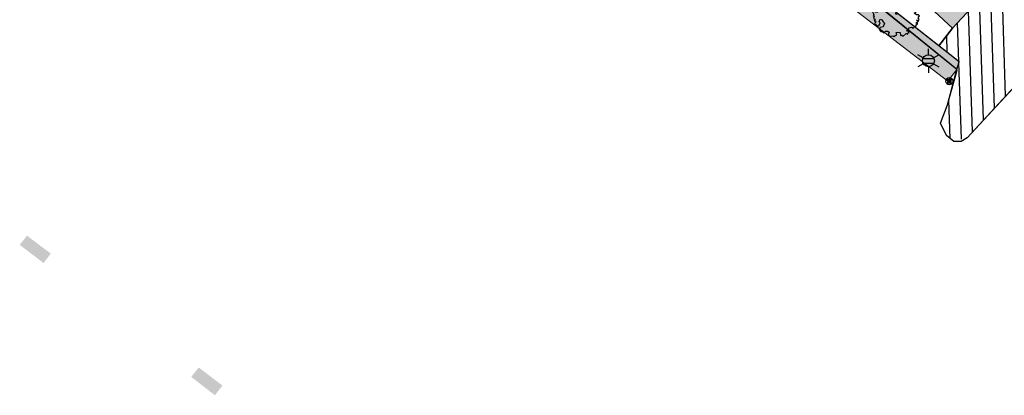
# Model space of a CAD drawing. Header units: metres. Extents: x 102852 to 106916, y 385458 to 392749.
# Tile 2 of 11: x 104433 to 104537, y 385971 to 386010. Entities that reach past the tile are written whole.
import ezdxf
from ezdxf.enums import TextEntityAlignment as Align

# ---------------------------------------------------------------- set-up
doc = ezdxf.new("R2010")
doc.units = ezdxf.units.M
for name, color, linetype, lineweight in [('0-BEBOUWING', 7, 'Continuous', 30), ('0-BEPLANTING', 14, 'Continuous', 30), ('0-GRAS OM SPORTVELDEN', 2, 'Continuous', 30), ('0-HAAG', 82, 'Continuous', 30), ('0-VERHARDING', 5, 'Continuous', 30), ('B-WE-GR-BOOM-S', 90, 'Continuous', 30), ('B-WE-GR-STRUIK-G', 90, 'Continuous', 13), ('B-WE-IE-MEUBILAIR_WEGMEUBILAIR-S', 7, 'Continuous', 30), ('B-WE-IE-OV-LICHTMAST-S', 40, 'Continuous', 30), ('B-WE-VH-KANTVERHARDING-G', 60, 'Continuous', 13)]:
    doc.layers.add(name, color=color, linetype=linetype, lineweight=lineweight)
doc.styles.add('NLCS-ISO', font='NLCS-ISO.ttf')
doc.styles.add('NLCS-ISO-M200-T25', font='NLCS-ISO.ttf', dxfattribs={"height": 0.5})

# ---------------------------------------------------------------- blocks, each defined once
blk = doc.blocks.new('SIE-WEG_PAAL_VAST_2')
blk.add_hatch(color=256).paths.add_polyline_path([(-0.37, -0.37), (-0.37, 0.37), (0.37, 0.37), (0.37, -0.37)])
blk.add_circle((0, 0), 0.75)
blk.add_3dface([(0.37, 0.37), (-0.37, 0.37), (-0.37, -0.37), (0.37, -0.37)])
at = {"style": 'NLCS-ISO'}
blk.add_attdef('TYPE', (0, 0), '', height=1.75, dxfattribs=at)
blk = doc.blocks.new('B-SIE-WEG_LICHTMAST-SO_2')
at = {"ltscale": 0.1}
for p, q in [((0, 1.27), (0, 2.53)), ((-1.1, 0.63), (-2.19, 1.27)), ((1.1, 0.63), (2.19, 1.27)), ((-1.1, -0.63), (-2.19, -1.27)), ((0, -1.27), (0, -2.53)), ((1.1, -0.63), (2.19, -1.27))]:
    blk.add_line(p, q, dxfattribs=at)
at = {"flags": 128}
for points in [[(-1.16, 0.5), (1.16, 0.5)], [(-1.16, -0.5), (1.16, -0.5)]]:
    blk.add_lwpolyline(points, dxfattribs=at)
at = {"ltscale": 0.1}
blk.add_circle((0, 0), 1.27, dxfattribs=at)
at = {"style": 'NLCS-ISO'}
blk.add_attdef('TYPE', text='', height=1.8, dxfattribs=at).set_placement((0, 2.53), align=Align.BOTTOM_CENTER)
blk = doc.blocks.new('SGR-BOOM_06_7')
at = {"linetype": 'Continuous', "flags": 128}
blk.add_lwpolyline([(2.7, 3.52), (2.53, 3.94), (2.2, 4.06), (1.94, 4.52), (1.27, 4.69), (0.86, 4.52), (1.11, 4.27), (1.06, 3.81), (0.23, 3.98), (0.35, 4.32), (0.18, 4.69), (-0.15, 4.61), (-0.49, 4.69), (-1.15, 4.65), (-1.49, 4.48), (-1.95, 4.57), (-2.54, 4.11), (-2.12, 3.9), (-1.99, 3.64), (-1.58, 3.44), (-1.99, 2.89), (-2.54, 2.77), (-2.92, 3.1), (-2.62, 3.22), (-2.87, 3.86), (-3.63, 3.43), (-4, 3.02), (-3.79, 2.85), (-4, 2.51), (-4.42, 2.35), (-4.72, 2.05), (-5.01, 1.21), (-3.88, 0.92), (-3.71, 0.54), (-4, 0.29), (-4.51, 0.29), (-4.6, 0.56), (-5.09, 0.38), (-4.76, -0.17), (-4.93, -0.38), (-4.72, -0.54), (-4.88, -1.01), (-4.53, -1.18), (-4.72, -1.55), (-4.42, -1.59), (-4.29, -1.71), (-4.62, -2.11), (-3.92, -2.68), (-3.67, -2.43), (-3.46, -1.97), (-3.63, -1.76), (-3.42, -1.17), (-3.12, -1.34), (-2.79, -1.76), (-2.5, -2.01), (-2.79, -2.81), (-3.42, -2.93), (-3.67, -3.39), (-3.33, -3.77), (-2.83, -3.9), (-2.77, -4.02), (-2.71, -4.15), (-2.33, -3.73), (-1.83, -3.73), (-1.57, -3.9), (-1.7, -4.27), (-1.7, -4.61), (-1.15, -4.74), (-0.61, -4.69), (-0.49, -4.94), (-0.23, -4.65), (0.1, -4.48), (-0.06, -4.01), (0.27, -3.9), (0.77, -4.02), (0.86, -4.61), (1.15, -4.57), (1.44, -4.74), (2.07, -4.23), (2.37, -4.36), (2.32, -4.15), (2.66, -3.98), (2.41, -3.73), (2.11, -3.64), (2.57, -3.23), (2.62, -2.98), (3.16, -2.85), (3.54, -3.06), (3.79, -2.81), (3.77, -2.63), (4.12, -2.63), (4.12, -2.39), (4.46, -2.26), (4.46, -2.05), (4.08, -2.05), (4.54, -1.59), (4.25, -1.42), (4.63, -1.55), (4.75, -1.26), (4.54, -0.92), (4.84, -0.46), (4.67, -0.25), (4.25, -0.25), (3.75, 0.08), (4.08, 0.29), (4.38, 0.84), (4.54, 0.59), (4.88, 0.71), (4.67, 1.43), (4.71, 1.89), (4.5, 1.97), (4.16, 2.64), (3.83, 3.01), (3.37, 2.6), (3.66, 2.43), (3.91, 1.8), (3.54, 1.72), (3.33, 2.14), (2.99, 2.05), (2.66, 2.31), (2.24, 2.51), (2.45, 2.68), (2.32, 2.93), (2.53, 3.18), (2.87, 3.06), (3.16, 3.23)], close=True, dxfattribs=at)
blk.add_circle((0, 0), 0.15)
at = {"style": 'NLCS-ISO-M200-T25'}
blk.add_attdef('TYPE', (0, 0), '', height=1.8, dxfattribs=at)

msp = doc.modelspace()

# ---------------------------------------------------------------- hatches: boundary and pattern name
at = {"layer": '0-BEBOUWING', "ltscale": 0.2, "true_color": 0x636466}
for points in [[(104435.31, 385984.51), (104436.07, 385985.51), (104433.57, 385987.39), (104432.79, 385986.43)], [(104453.38, 385970.57), (104454.17, 385971.6), (104451.67, 385973.5), (104450.88, 385972.51)]]:
    msp.add_hatch(color=251, dxfattribs=at).paths.add_polyline_path(points)
at = {"layer": '0-BEPLANTING', "extrusion": (0, 0, -1)}
h = msp.add_hatch(dxfattribs=at)
h.set_pattern_fill('HATCH', color=256, scale=0.1, style=0, pattern_type=2)
h.set_pattern_definition([(268.1149, (-104582.728, 386064.554), (1.19935, -0.039475), [])])
h.paths.add_polyline_path([(-104582.73, 386064.55), (-104589.07, 386058.62), (-104532.69, 385997.71), (-104531.28, 385997.34), (-104530.89, 385997.65), (-104529.9, 385999.26), (-104530.64, 386001.2), (-104531.6, 386004.92), (-104531.85, 386005.71), (-104529.7, 386007.41), (-104531.17, 386009.28)])
at = {"layer": '0-HAAG', "ltscale": 0.2, "true_color": 0x136734}
msp.add_hatch(color=116, dxfattribs=at).paths.add_polyline_path([(104531.85, 386005.71), (104513.54, 386020.14), (104513.21, 386019.59), (104521.8, 386012.95), (104531.59, 386004.97), (104531.85, 386005.71), (104513.54, 386020.14)])
msp.add_hatch(color=116, dxfattribs=at).paths.add_polyline_path([(104531.85, 386005.71), (104513.54, 386020.14), (104513.21, 386019.59), (104521.8, 386012.95), (104531.59, 386004.97), (104531.85, 386005.71), (104513.54, 386020.14)])
at = {"layer": '0-VERHARDING', "ltscale": 0.2, "true_color": 0x939598, "extrusion": (0, 0, -1)}
msp.add_hatch(color=252, dxfattribs=at).paths.add_polyline_path([(-104531.17, 386009.28), (-104582.73, 386064.55), (-104581.7, 386065.95), (-104572.47, 386056.01), (-104537.36, 386088.73), (-104535.85, 386087.12), (-104570.59, 386054.76), (-104531.04, 386012.34), (-104501.28, 386040.06), (-104500.93, 386039.68), (-104503.14, 386037.61), (-104502.13, 386036.52), (-104499.89, 386038.62), (-104498.22, 386038.69), (-104502.1, 386035.05), (-104502.71, 386035.73), (-104507.87, 386030.87), (-104507.27, 386030.23), (-104512.11, 386025.6), (-104512.77, 386026.32)])
at = {"layer": '0-VERHARDING', "ltscale": 0.2, "true_color": 0x939598}
msp.add_hatch(color=252, dxfattribs=at).paths.add_polyline_path([(104530.65, 386003.68), (104447.39, 386067.83), (104445.05, 386069.63), (104445.83, 386072.28), (104448.8, 386069.23), (104489.45, 386037.9), (104489.93, 386037.53), (104512.74, 386019.9), (104513.12, 386019.61), (104521.71, 386012.96), (104531.6, 386004.92)])

# ---------------------------------------------------------------- linework, layer by layer
at = {"layer": '0-BEPLANTING', "flags": 128}
msp.add_lwpolyline([(104582.73, 386064.55), (104589.07, 386058.62), (104532.69, 385997.71), (104532.07, 385997.34), (104531.28, 385997.34), (104530.51, 385997.96), (104529.9, 385999.26), (104530.64, 386001.2), (104531.6, 386004.92), (104531.85, 386005.71), (104529.7, 386007.41), (104531.17, 386009.28)], close=True, dxfattribs=at)
at = {"layer": '0-GRAS OM SPORTVELDEN', "flags": 128}
msp.add_lwpolyline([(104512.77, 386026.32), (104531.17, 386009.28), (104529.7, 386007.41), (104513.54, 386020.14)], dxfattribs=at)
at = {"layer": 'B-WE-GR-STRUIK-G', "flags": 128}
msp.add_lwpolyline([(104531.66, 386004.81), (104530.64, 386001.2), (104529.9, 385999.26), (104530.51, 385997.96), (104531.28, 385997.34), (104532.07, 385997.34), (104532.69, 385997.71), (104544.79, 386010.81), (104569.02, 386036.67), (104581.46, 386050.49), (104590.07, 386059.69), (104590.4, 386059.98), (104591.72, 386060.82), (104591.85, 386060.83)], dxfattribs=at)
msp.add_lwpolyline([(104531.85, 386005.71), (104513.54, 386020.14), (104513.21, 386019.59), (104521.8, 386012.95), (104531.59, 386004.97)], close=True, dxfattribs=at)
at = {"layer": 'B-WE-VH-KANTVERHARDING-G', "flags": 128}
for points in [[(104457.1, 386078.25), (104474.34, 386062.15), (104473.75, 386061.49), (104478.59, 386056.96), (104479.23, 386057.57), (104484.31, 386052.88), (104483.7, 386052.24), (104487.55, 386048.58), (104488.19, 386049.24), (104498.83, 386039.32), (104498.22, 386038.69), (104502.1, 386035.05), (104502.71, 386035.73), (104507.87, 386030.87), (104507.27, 386030.23), (104512.11, 386025.6), (104512.77, 386026.32), (104531.17, 386009.28)], [(104531.17, 386009.28), (104570.23, 386051.13), (104582.73, 386064.55)]]:
    msp.add_lwpolyline(points, dxfattribs=at)
at = {"layer": 'B-WE-VH-KANTVERHARDING-G', "ltscale": 0.2, "flags": 128}
msp.add_lwpolyline([(104521.71, 386012.96), (104531.6, 386004.92), (104530.65, 386003.68), (104511.81, 386018.15), (104447.39, 386067.83)], dxfattribs=at)

# ---------------------------------------------------------------- block references
at = {"layer": 'B-WE-GR-BOOM-S', "xscale": 0.5, "yscale": 0.5, "zscale": 0.5, "rotation": 360}
msp.add_blockref('SGR-BOOM_06_7', (104525.25, 386010.81), dxfattribs=at)
at = {"layer": 'B-WE-IE-MEUBILAIR_WEGMEUBILAIR-S', "xscale": 0.5, "yscale": 0.5, "zscale": 0.5, "rotation": 360}
msp.add_blockref('SIE-WEG_PAAL_VAST_2', (104530.82, 386003.68), dxfattribs=at)
at = {"layer": 'B-WE-IE-OV-LICHTMAST-S', "xscale": 0.5, "yscale": 0.5, "zscale": 0.5, "rotation": 360}
msp.add_blockref('B-SIE-WEG_LICHTMAST-SO_2', (104528.61, 386005.84), dxfattribs=at)

doc.saveas('drawing.dxf')
